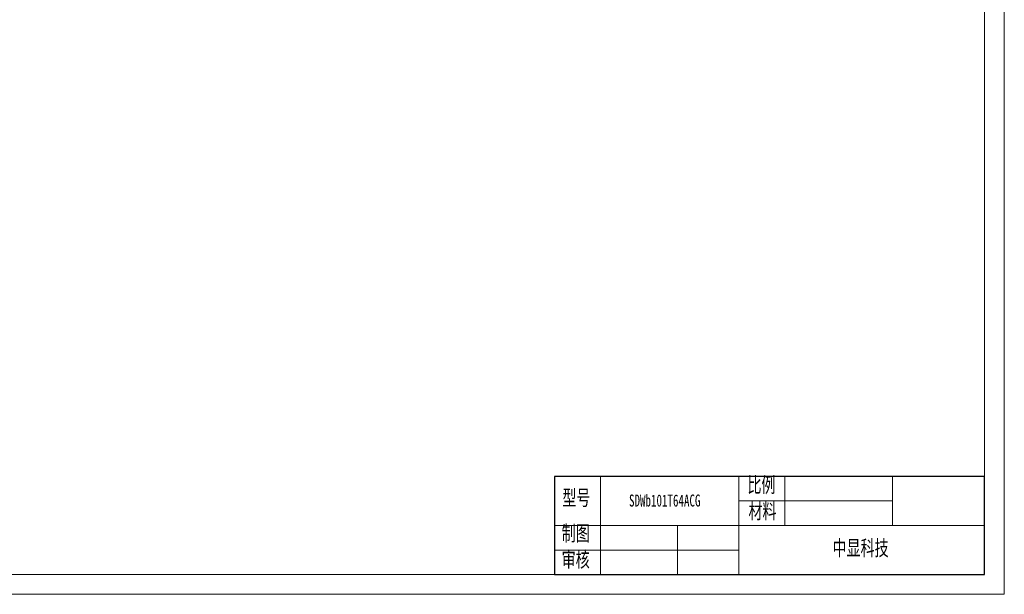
# Model space of a CAD drawing. Header units: millimetres. Extents: x 670 to 2572, y -2665 to -2222.
# Tile 7 of 8: x 2245 to 2572, y -2665 to -2474. Entities that reach past the tile are written whole.
import ezdxf

# ---------------------------------------------------------------- set-up
doc = ezdxf.new("R2010")
doc.units = ezdxf.units.MM
doc.layers.get('0').update_dxf_attribs({"lineweight": 18})
doc.layers.add('thick', color=7, linetype='Continuous', lineweight=30)
doc.layers.add('thin', color=7, linetype='Continuous', lineweight=18)
doc.styles.add('机械字体', font='SimSun.ttf', dxfattribs={"width": 0.67})

msp = doc.modelspace()

# ---------------------------------------------------------------- linework, layer by layer
for p in [(2422.528, -2626.195), (2257.433, -2658.816)]:
    msp.add_line(p, (2422.528, -2658.816))
at = {"lineweight": 0}
msp.add_line((2437.819, -2642.505), (2437.819, -2626.195), dxfattribs=at)
for points in [[(1937.758, -2222.103), (2571.776, -2222.103), (2571.776, -2665.346), (1937.758, -2665.346)], [(2565.246, -2658.816), (1944.258, -2658.816), (1944.258, -2228.603), (2565.246, -2228.603)]]:
    msp.add_lwpolyline(points, close=True)
at = {"layer": 'thick'}
for p, q in [((2565.246, -2626.195), (2422.528, -2626.195)), ((2422.528, -2626.195), (2422.528, -2658.816)), ((2422.528, -2626.195), (2422.528, -2658.816)), ((2565.246, -2658.816), (2565.246, -2626.195)), ((2422.528, -2658.816), (2565.246, -2658.816))]:
    msp.add_line(p, q, dxfattribs=at)
at = {"layer": 'thin'}
for p, q in [((2483.693, -2626.195), (2483.693, -2658.816)), ((2498.984, -2626.195), (2498.984, -2642.505)), ((2534.663, -2642.505), (2534.663, -2626.195)), ((2534.663, -2634.35), (2483.693, -2634.35)), ((2565.246, -2642.505), (2422.528, -2642.505)), ((2437.819, -2642.505), (2437.819, -2658.816)), ((2463.304, -2642.505), (2463.304, -2658.816)), ((2483.693, -2650.66), (2422.528, -2650.66))]:
    msp.add_line(p, q, dxfattribs=at)

# ---------------------------------------------------------------- texts
at = {"layer": 'thick', "attachment_point": 1, "style": '机械字体'}
for s, insert, char_height, width in [('比例', (2486.529, -2626.433), 5.0971, 12.94837), ('型号', (2425.098, -2630.72), 5.0971, 12.94837), ('SDWb101T64ACG', (2447.229, -2632.196), 4, 28.39311), ('材料', (2486.864, -2635.139), 5.0971, 12.94837), ('制图', (2424.871, -2642.505), 5.0971, 12.94837), ('中显科技', (2514.759, -2647.403), 5.0971, 28.36201), ('审核', (2424.871, -2651.211), 5.0971, 12.94837)]:
    msp.add_mtext(s, dxfattribs=dict(at, insert=insert, char_height=char_height, width=width))

doc.saveas('drawing.dxf')
